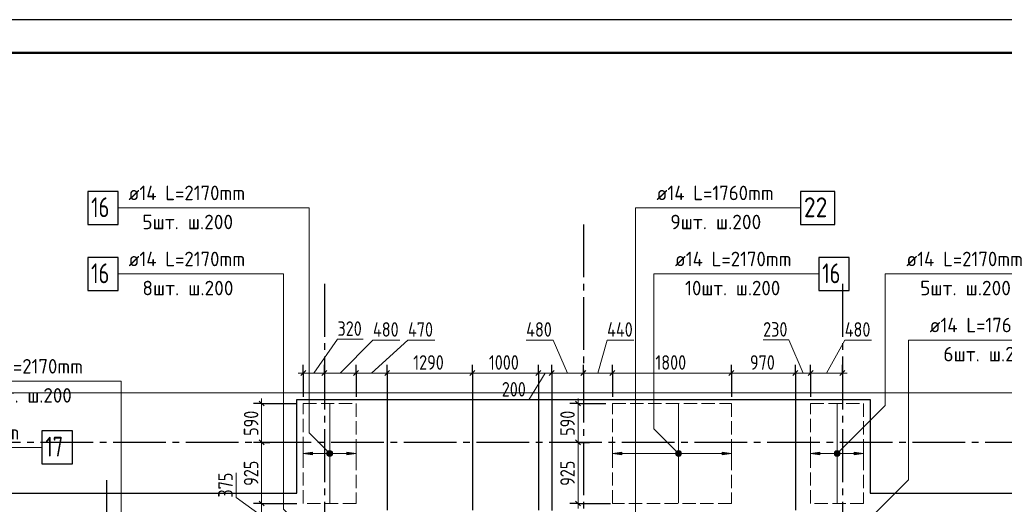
# Model space of a CAD drawing. Header units: millimetres. Extents: x 0 to 61017, y 0 to 42000.
# Tile 11 of 24: x 9188 to 24091, y 34662 to 42000. Entities that reach past the tile are written whole.
import ezdxf

# ---------------------------------------------------------------- set-up
doc = ezdxf.new("R2010")
doc.units = ezdxf.units.MM
doc.linetypes.add('______2', pattern=[270, 200, -70])
doc.linetypes.add('______5', pattern=[1100, 800, -100, 100, -100])
for name, color, linetype, lineweight in [('Standard', 7, 'Continuous', 25), ('ДОП Верх по У', 7, 'Continuous', 25), ('Оси', 40, '______5', 18), ('Позиционная метка номер позиции', 7, 'Continuous', 13), ('Примечания', 7, 'Continuous', 25)]:
    doc.layers.add(name, color=color, linetype=linetype, lineweight=lineweight)
doc.layers.add('ЖБ Перекрытие верхний уровень', color=7, linetype='Continuous', lineweight=25, true_color=0xe0e0ff)
doc.styles.add('GOST 2.304-81', font='txt')
doc.styles.add('ISOCPEUR', font='txt')

msp = doc.modelspace()

# ---------------------------------------------------------------- hatches: boundary and pattern name
at = {"layer": 'ДОП Верх по У', "linetype": 'Continuous', "lineweight": 13, "transparency": 33554687}
for points in [[(13620, 35412), (13480, 35432), (13620, 35452)], [(18300, 35412), (18160, 35432), (18300, 35452)], [(21300, 35412), (21160, 35432), (21300, 35452)]]:
    msp.add_hatch(color=7, dxfattribs=at).paths.add_polyline_path(points, flags=16)
for points in [[(13848, 35413), (13848, 35451), (13842, 35432)], [(13848, 35451), (13861, 35400), (13861, 35464)], [(13848, 35451), (13848, 35413), (13861, 35400)], [(13861, 35464), (13880, 35394), (13880, 35470)], [(13861, 35464), (13861, 35400), (13880, 35394)], [(13880, 35470), (13880, 35394), (13899, 35400)], [(13880, 35470), (13899, 35400), (13899, 35464)], [(13899, 35464), (13899, 35400), (13912, 35413)], [(13899, 35464), (13912, 35413), (13912, 35451)], [(13912, 35451), (13912, 35413), (13917, 35432)], [(14140, 35412), (14280, 35432), (14140, 35452)], [(19128, 35413), (19128, 35451), (19122, 35432)], [(19128, 35451), (19141, 35400), (19141, 35464)], [(19128, 35451), (19128, 35413), (19141, 35400)], [(19141, 35464), (19160, 35394), (19160, 35470)], [(19141, 35464), (19141, 35400), (19160, 35394)], [(19160, 35470), (19160, 35394), (19179, 35400)], [(19160, 35470), (19179, 35400), (19179, 35464)], [(19179, 35464), (19179, 35400), (19192, 35413)], [(19179, 35464), (19192, 35413), (19192, 35451)], [(19192, 35451), (19192, 35413), (19197, 35432)], [(19820, 35412), (19960, 35432), (19820, 35452)], [(21528, 35413), (21528, 35451), (21522, 35432)], [(21528, 35451), (21541, 35400), (21541, 35464)], [(21528, 35451), (21528, 35413), (21541, 35400)], [(21541, 35464), (21560, 35394), (21560, 35470)], [(21541, 35464), (21541, 35400), (21560, 35394)], [(21560, 35470), (21560, 35394), (21579, 35400)], [(21560, 35470), (21579, 35400), (21579, 35464)], [(21579, 35464), (21579, 35400), (21592, 35413)], [(21579, 35464), (21592, 35413), (21592, 35451)], [(21592, 35451), (21592, 35413), (21597, 35432)], [(21820, 35412), (21960, 35432), (21820, 35452)]]:
    msp.add_hatch(color=7, dxfattribs=at).paths.add_polyline_path(points)
at = {"layer": 'Позиционная метка номер позиции', "linetype": 'Continuous', "lineweight": 13, "transparency": 33554687}
for points in [[(13848, 35400), (13891, 35475), (13837, 35421)], [(13837, 35421), (13891, 35475), (13869, 35475)], [(13837, 35421), (13869, 35475), (13837, 35443)], [(13837, 35443), (13869, 35475), (13848, 35464)], [(13848, 35400), (13912, 35464), (13891, 35475)], [(19128, 35400), (19171, 35475), (19117, 35421)], [(19117, 35421), (19171, 35475), (19149, 35475)], [(19117, 35421), (19149, 35475), (19117, 35443)], [(19117, 35443), (19149, 35475), (19128, 35464)], [(19128, 35400), (19192, 35464), (19171, 35475)], [(21528, 35464), (21603, 35421), (21549, 35475)], [(21549, 35475), (21603, 35421), (21603, 35443)], [(21549, 35475), (21603, 35443), (21571, 35475)], [(21571, 35475), (21603, 35443), (21592, 35464)], [(13869, 35389), (13912, 35464), (13848, 35400)], [(13869, 35389), (13923, 35443), (13912, 35464)], [(13891, 35389), (13923, 35443), (13869, 35389)], [(13891, 35389), (13923, 35421), (13923, 35443)], [(13923, 35421), (13891, 35389), (13912, 35400)], [(19149, 35389), (19192, 35464), (19128, 35400)], [(19149, 35389), (19203, 35443), (19192, 35464)], [(19171, 35389), (19203, 35443), (19149, 35389)], [(19171, 35389), (19203, 35421), (19203, 35443)], [(19203, 35421), (19171, 35389), (19192, 35400)], [(21517, 35443), (21592, 35400), (21528, 35464)], [(21517, 35421), (21571, 35389), (21517, 35443)], [(21517, 35443), (21571, 35389), (21592, 35400)], [(21549, 35389), (21517, 35421), (21528, 35400)], [(21517, 35421), (21549, 35389), (21571, 35389)], [(21528, 35464), (21592, 35400), (21603, 35421)]]:
    msp.add_hatch(color=7, dxfattribs=at).paths.add_polyline_path(points)

# ---------------------------------------------------------------- linework, layer by layer
at = {"layer": 'Standard', "color": 7, "linetype": 'Continuous', "lineweight": 13, "transparency": 33554687}
for p, q in [((13640, 36650), (13998, 37163)), ((13998, 37163), (14389, 37163)), ((14040, 36650), (14535, 37150)), ((14515, 36650), (15065, 37150)), ((14535, 37150), (14942, 37150)), ((15065, 37150), (15472, 37150)), ((17261, 37150), (16854, 37150)), ((17480, 36650), (17261, 37150)), ((17940, 36650), (18079, 37150)), ((18079, 37150), (18486, 37150)), ((20832, 37151), (20441, 37151)), ((21045, 36650), (20832, 37151)), ((21400, 36650), (21676, 37150)), ((21676, 37150), (22083, 37150)), ((13480, 36650), (13405, 36650)), ((13480, 36650), (13800, 36650)), ((13800, 36650), (14280, 36650)), ((14280, 36650), (14750, 36650)), ((16040, 36650), (17040, 36650)), ((17140, 36650), (16892, 36244)), ((17040, 36650), (17240, 36650)), ((17240, 36650), (17720, 36650)), ((17720, 36650), (18160, 36650)), ((18160, 36650), (19960, 36650)), ((19960, 36650), (20930, 36650)), ((20930, 36650), (21160, 36650)), ((21160, 36650), (21640, 36650)), ((21640, 36650), (21715, 36650)), ((12850, 36189), (12850, 36264)), ((16892, 36244), (16485, 36244)), ((17640, 36189), (17640, 36264)), ((12850, 36189), (12850, 35600)), ((17640, 36189), (17640, 35600)), ((12462, 34764), (12462, 35139)), ((12850, 34488), (12462, 34764)), ((12850, 34675), (12850, 34300)), ((17640, 34675), (17640, 34600))]:
    msp.add_line(p, q, dxfattribs=at)
at = {"layer": 'Standard', "color": 7, "linetype": 'Continuous', "lineweight": 25, "transparency": 33554687}
for p, q in [((13442, 36612), (13517, 36688)), ((13762, 36612), (13837, 36688)), ((14242, 36612), (14317, 36688)), ((14712, 36612), (14787, 36688)), ((16002, 36612), (16077, 36688)), ((17002, 36612), (17077, 36688)), ((17202, 36612), (17277, 36688)), ((17682, 36612), (17757, 36688)), ((18122, 36612), (18197, 36688)), ((19922, 36612), (19997, 36688)), ((20892, 36612), (20967, 36688)), ((21122, 36612), (21197, 36688)), ((21602, 36612), (21677, 36688)), ((12812, 36226), (12887, 36152)), ((13380, 34830), (13380, 36250)), ((13380, 36250), (22060, 36250)), ((17602, 36226), (17677, 36152)), ((22060, 36250), (22060, 34830)), ((12812, 35638), (12887, 35562)), ((17602, 35638), (17677, 35562)), ((7100, 34830), (13380, 34830)), ((22060, 34830), (28240, 34830)), ((12812, 34712), (12887, 34638)), ((17602, 34712), (17677, 34638))]:
    msp.add_line(p, q, dxfattribs=at)
at = {"layer": 'Standard', "color": 251, "linetype": 'Continuous', "lineweight": -3, "true_color": 0x656565, "transparency": 33554687}
for p, q in [((13480, 36650), (13480, 36775)), ((13800, 36650), (13800, 36775)), ((14280, 36650), (14280, 36775)), ((14750, 36650), (14750, 36775)), ((16040, 36650), (16040, 36775)), ((17040, 36650), (17040, 36775)), ((17240, 36650), (17240, 36775)), ((17720, 36650), (17720, 36775)), ((18160, 36650), (18160, 36775)), ((19960, 36650), (19960, 36775)), ((20930, 36650), (20930, 36775)), ((21160, 36650), (21160, 36775)), ((21640, 36650), (21640, 36775)), ((13480, 36650), (13480, 36525)), ((13480, 36650), (13480, 36289)), ((13800, 36650), (13800, 36525)), ((13800, 36650), (13800, 36650)), ((14280, 36650), (14280, 36525)), ((14280, 36650), (14280, 36289)), ((14750, 36650), (14750, 36525)), ((14750, 36650), (14750, 34575)), ((16040, 36650), (16040, 36525)), ((17040, 36650), (17040, 36525)), ((17040, 36650), (17040, 34575)), ((17240, 36650), (17240, 36525)), ((17240, 36650), (17240, 34569)), ((17720, 36650), (17720, 36525)), ((17720, 36650), (17720, 36650)), ((18160, 36650), (18160, 36525)), ((18160, 36650), (18160, 36289)), ((19960, 36650), (19960, 36525)), ((19960, 36650), (19960, 36289)), ((20930, 36650), (20930, 36525)), ((20930, 36650), (20930, 34575)), ((21160, 36650), (21160, 36525)), ((21160, 36650), (21160, 36289)), ((21640, 36650), (21640, 36525)), ((21640, 36650), (21640, 36625)), ((12850, 36189), (12725, 36189)), ((12850, 36189), (12975, 36189)), ((12850, 36189), (13380, 36189)), ((17640, 36189), (17515, 36189)), ((17640, 36189), (17765, 36189)), ((17640, 36189), (18060, 36189)), ((12850, 35600), (12725, 35600)), ((12850, 35600), (12975, 35600)), ((12850, 35600), (12850, 35600)), ((17640, 35600), (17515, 35600)), ((17640, 35600), (17765, 35600)), ((17640, 35600), (17811, 35600)), ((12850, 34675), (12725, 34675)), ((12850, 34675), (12975, 34675)), ((12850, 34675), (13380, 34675)), ((17640, 34675), (17515, 34675)), ((17640, 34675), (17765, 34675)), ((17640, 34675), (18130, 34675))]:
    msp.add_line(p, q, dxfattribs=at)
at = {"layer": 'Standard', "color": 7, "linetype": 'Continuous', "lineweight": 13, "transparency": 33554687}
msp.add_lwpolyline([(0, 0), (59400, 0), (59400, 42000), (0, 42000), (0, 0)], close=True, dxfattribs=at)
at = {"layer": 'Standard', "color": 7, "linetype": 'Continuous', "lineweight": -3, "transparency": 33554687}
msp.add_lwpolyline([(0, 42000), (0, 0), (59400, 0), (59400, 42000), (0, 42000)], dxfattribs=at)
at = {"layer": 'Standard', "color": 7, "linetype": 'Continuous', "lineweight": 25, "transparency": 33554687}
msp.add_lwpolyline([(0, 42000), (0, 0), (59400, 0), (59400, 42000), (0, 42000)], dxfattribs=at)
at = {"layer": 'Standard', "color": 7, "linetype": 'Continuous', "lineweight": 18, "transparency": 33554687}
msp.add_lwpolyline([(59400, 42000), (0, 42000), (0, 0), (59400, 0), (59400, 42000)], dxfattribs=at)
at = {"layer": 'Standard', "color": 7, "linetype": 'Continuous', "lineweight": 13, "transparency": 33554687}
for points in [[(59400, 42000), (0, 42000), (0, 0), (59400, 0), (59400, 42000)], [(14750, 36650), (15382, 36650), (15382, 36650), (16040, 36650)], [(12850, 35600), (12850, 35594), (12850, 35594), (12850, 34675)], [(17640, 35600), (17640, 35595), (17640, 35595), (17640, 34675)]]:
    msp.add_lwpolyline(points, dxfattribs=at)
at = {"layer": 'Standard', "color": 7, "linetype": 'Continuous', "lineweight": 50, "transparency": 33554687}
msp.add_lwpolyline([(2000, 41500), (58900, 41500), (58900, 500), (2000, 500), (2000, 41500)], close=True, dxfattribs=at)
at = {"layer": 'Standard', "color": 251, "linetype": 'Continuous', "lineweight": -3, "true_color": 0x656565, "transparency": 33554687}
msp.add_lwpolyline([(16040, 36650), (16040, 36413), (16040, 36413), (16040, 34575)], dxfattribs=at)
at = {"layer": 'Standard', "color": 254, "linetype": 'Continuous', "lineweight": 18, "true_color": 0xc4c4ff, "transparency": 33554687}
msp.add_lwpolyline([(7000, 19770), (49810, 19770), (49810, 36350), (7000, 36350), (7000, 19770)], dxfattribs=at)
at = {"layer": 'ДОП Верх по У', "color": 7, "linetype": 'Continuous', "lineweight": 13, "transparency": 33554687}
for p, q in [((10815, 39150), (12879, 39150)), ((18807, 39150), (20871, 39150)), ((10815, 38150), (12879, 38150)), ((19085, 38150), (21149, 38150)), ((22588, 38150), (24652, 38150)), ((22940, 37150), (25004, 37150)), ((8361, 36525), (10425, 36525)), ((7325, 35525), (9433, 35525))]:
    msp.add_line(p, q, dxfattribs=at)
at = {"layer": 'ДОП Верх по У', "color": 7, "linetype": 'Continuous', "lineweight": 18, "transparency": 33554687}
for p, q in [((13880, 36182), (13880, 34682)), ((19160, 36182), (19160, 34682)), ((21560, 36182), (21560, 34682))]:
    msp.add_line(p, q, dxfattribs=at)
at = {"layer": 'ДОП Верх по У', "color": 251, "linetype": 'Continuous', "lineweight": 13, "true_color": 0x494949, "transparency": 33554687}
for p, q in [((13480, 35432), (13480, 35532)), ((14280, 35432), (14280, 35532)), ((18160, 35432), (18160, 35532)), ((19960, 35432), (19960, 35532)), ((21160, 35432), (21160, 35532)), ((21960, 35432), (21960, 35532)), ((13480, 35432), (13620, 35452)), ((13620, 35412), (13480, 35432)), ((13480, 35432), (13480, 35332)), ((13480, 35432), (13480, 35432)), ((13620, 35452), (13620, 35412)), ((13620, 35432), (13850, 35432)), ((13880, 35470), (13880, 35470)), ((13880, 35394), (13880, 35394)), ((13910, 35432), (14140, 35432)), ((14280, 35432), (14140, 35452)), ((14140, 35452), (14140, 35412)), ((14140, 35412), (14280, 35432)), ((14280, 35432), (14280, 35332)), ((14280, 35432), (14280, 35432)), ((18160, 35432), (18300, 35452)), ((18300, 35412), (18160, 35432)), ((18160, 35432), (18160, 35332)), ((18160, 35432), (18160, 35432)), ((18300, 35452), (18300, 35412)), ((18300, 35432), (19130, 35432)), ((19160, 35470), (19160, 35470)), ((19160, 35394), (19160, 35394)), ((19190, 35432), (19820, 35432)), ((19960, 35432), (19820, 35452)), ((19820, 35452), (19820, 35412)), ((19820, 35412), (19960, 35432)), ((19960, 35432), (19960, 35332)), ((19960, 35432), (19960, 35432)), ((21160, 35432), (21300, 35452)), ((21300, 35412), (21160, 35432)), ((21160, 35432), (21160, 35332)), ((21160, 35432), (21160, 35432)), ((21300, 35452), (21300, 35412)), ((21300, 35432), (21530, 35432)), ((21560, 35470), (21560, 35470)), ((21560, 35394), (21560, 35394)), ((21590, 35432), (21820, 35432)), ((21960, 35432), (21820, 35452)), ((21820, 35452), (21820, 35412)), ((21820, 35412), (21960, 35432)), ((21960, 35432), (21960, 35332)), ((21960, 35432), (21960, 35432))]:
    msp.add_line(p, q, dxfattribs=at)
at = {"layer": 'ДОП Верх по У', "color": 7, "linetype": 'Continuous', "lineweight": 25, "transparency": 33554687}
for points in [[(10219, 38900), (10679, 38900), (10679, 39400), (10219, 39400), (10219, 38900)], [(21007, 38900), (21527, 38900), (21527, 39400), (21007, 39400), (21007, 38900)], [(10219, 37900), (10679, 37900), (10679, 38400), (10219, 38400), (10219, 37900)], [(21285, 37900), (21745, 37900), (21745, 38400), (21285, 38400), (21285, 37900)], [(9525, 35275), (9985, 35275), (9985, 35775), (9525, 35775), (9525, 35275)]]:
    msp.add_lwpolyline(points, dxfattribs=at)
at = {"layer": 'ДОП Верх по У', "color": 251, "linetype": 'Continuous', "lineweight": 13, "true_color": 0x494949, "transparency": 33554687}
for centre in [(13880, 35432), (19160, 35432), (21560, 35432)]:
    msp.add_circle(centre, 37.5, dxfattribs=at)
at = {"layer": 'ЖБ Перекрытие верхний уровень', "color": 7, "linetype": 'Continuous', "lineweight": 18, "transparency": 33554687}
for p, q in [((22060, 36250), (13380, 36250)), ((13380, 36250), (13380, 34830)), ((22060, 34830), (22060, 36250)), ((13380, 34830), (7100, 34830)), ((28240, 34830), (22060, 34830))]:
    msp.add_line(p, q, dxfattribs=at)
at = {"layer": 'Оси', "color": 8, "linetype": '______5', "lineweight": -3, "transparency": 33554687}
for p, q in [((17720, 38900), (17720, 15970)), ((13800, 38000), (13800, 15970)), ((21640, 38000), (21640, 15970)), ((43300, 35600), (3600, 35600)), ((10500, 35030), (10500, 15970))]:
    msp.add_line(p, q, dxfattribs=at)
at = {"layer": 'Позиционная метка номер позиции', "color": 7, "linetype": 'Continuous', "lineweight": 13, "transparency": 33554687}
for p, q in [((13848, 35464), (13848, 35464)), ((13848, 35400), (13848, 35400)), ((13912, 35464), (13912, 35464)), ((13912, 35400), (13912, 35400)), ((19128, 35464), (19128, 35464)), ((19128, 35400), (19128, 35400)), ((19192, 35464), (19192, 35464)), ((19192, 35400), (19192, 35400)), ((21528, 35464), (21528, 35464)), ((21528, 35400), (21528, 35400)), ((21592, 35464), (21592, 35464)), ((21592, 35400), (21592, 35400))]:
    msp.add_line(p, q, dxfattribs=at)
for points in [[(13880, 35432), (13569, 35743), (13569, 39150), (10679, 39150)], [(18040, 33667), (18507, 34134), (18507, 39150), (21007, 39150)], [(13950, 33819), (13179, 34590), (13179, 38150), (10679, 38150)], [(19160, 35432), (18785, 35807), (18785, 38150), (21285, 38150)], [(21560, 35432), (22288, 36160), (22288, 38150), (24788, 38150)], [(21530, 33923), (22640, 35033), (22640, 37150), (25140, 37150)], [(10350, 33819), (10725, 34194), (10725, 36525), (8225, 36525)], [(7400, 33450), (7025, 33825), (7025, 35525), (9525, 35525)]]:
    msp.add_lwpolyline(points, dxfattribs=at)
for centre in [(13880, 35432), (19160, 35432), (21560, 35432)]:
    msp.add_circle(centre, 45, dxfattribs=at)
at = {"layer": 'Примечания', "color": 7, "linetype": '______2', "lineweight": 18, "transparency": 33554687}
for p, q in [((13480, 36189), (14280, 36189)), ((13480, 34675), (13480, 36189)), ((14280, 36189), (14280, 34675)), ((18160, 36189), (19960, 36189)), ((18160, 34675), (18160, 36189)), ((19960, 36189), (19960, 34675)), ((21160, 36189), (21960, 36189)), ((21160, 34675), (21160, 36189)), ((21960, 36189), (21960, 34675)), ((14280, 34675), (13480, 34675)), ((19960, 34675), (18160, 34675)), ((21960, 34675), (21160, 34675))]:
    msp.add_line(p, q, dxfattribs=at)

# ---------------------------------------------------------------- texts
at = {"layer": 'Standard', "color": 7, "linetype": 'Continuous', "lineweight": 25, "transparency": 33554687, "char_height": 220, "attachment_point": 7, "style": 'GOST 2.304-81'}
for s, insert, width in [('320', (13998, 37213), 516.39), ('480', (14535, 37200), 531.96), ('470', (15065, 37200), 531.97), ('480', (16854, 37200), 531.97), ('440', (18079, 37200), 531.97), ('230', (20441, 37201), 516.39), ('480', (21676, 37200), 531.97), ('1290', (15145, 36700), 625.74), ('1000', (16290, 36700), 625.73), ('1800', (18810, 36700), 625.74), ('970', (20242, 36700), 531.97), ('200', (16485, 36294), 531.97)]:
    msp.add_mtext(s, dxfattribs=dict(at, insert=insert, width=width))
at = {"layer": 'Standard', "color": 7, "linetype": 'Continuous', "lineweight": 25, "transparency": 33554687, "char_height": 220, "attachment_point": 7, "rotation": 90, "style": 'GOST 2.304-81'}
for s, insert, width in [('590', (12800, 35699), 516.38), ('590', (17590, 35699), 516.38), ('925', (12800, 34942), 516.4), ('925', (17590, 34942), 516.4), ('375', (12412, 34764), 500.81)]:
    msp.add_mtext(s, dxfattribs=dict(at, insert=insert, width=width))
at = {"layer": 'ДОП Верх по У', "color": 7, "linetype": 'Continuous', "lineweight": 13, "transparency": 33554687, "attachment_point": 7, "style": 'ISOCPEUR'}
for s, insert, char_height, width in [('\\W0.94;ø14 L=2170mm ', (10835, 39267), 220, 2126.5), ('\\W0.94;ø14 L=1760mm ', (18827, 39267), 220, 2126.49), ('\\W0.75;16', (10269, 39010), 300, 472.27), ('\\W0.87;22', (21057, 39010), 300, 550.81), ('\\W0.97;5шт. ш.200 ', (11044, 38827), 220, 1712.32), ('\\W0.97;9шт. ш.200 ', (19036, 38827), 220, 1712.32), ('\\W0.94;ø14 L=2170mm ', (10835, 38267), 220, 2126.5), ('\\W0.94;ø14 L=2170mm ', (19105, 38267), 220, 2126.49), ('\\W0.94;ø14 L=2170mm ', (22608, 38267), 220, 2126.49), ('\\W0.75;16', (10269, 38010), 300, 472.27), ('\\W0.75;16', (21335, 38010), 300, 472.29), ('\\W0.97;8шт. ш.200 ', (11044, 37827), 220, 1712.32), ('\\W0.95;10шт. ш.200 ', (19259, 37827), 220, 1819.91), ('\\W0.97;5шт. ш.200 ', (22817, 37827), 220, 1712.34), ('\\W0.94;ø14 L=1760mm ', (22960, 37267), 220, 2126.49), ('\\W0.97;6шт. ш.200 ', (23169, 36827), 220, 1712.32), ('\\W0.94;ø14 L=2170mm ', (8381, 36642), 220, 2126.49), ('\\W0.95;12шт. ш.200 ', (8535, 36202), 220, 1819.89), ('\\W0.96;ø14 L=2000mm ', (7345, 35642), 220, 2172.61), ('\\W0.75;17', (9575, 35385), 300, 472.27)]:
    msp.add_mtext(s, dxfattribs=dict(at, insert=insert, char_height=char_height, width=width))

doc.saveas('drawing.dxf')
